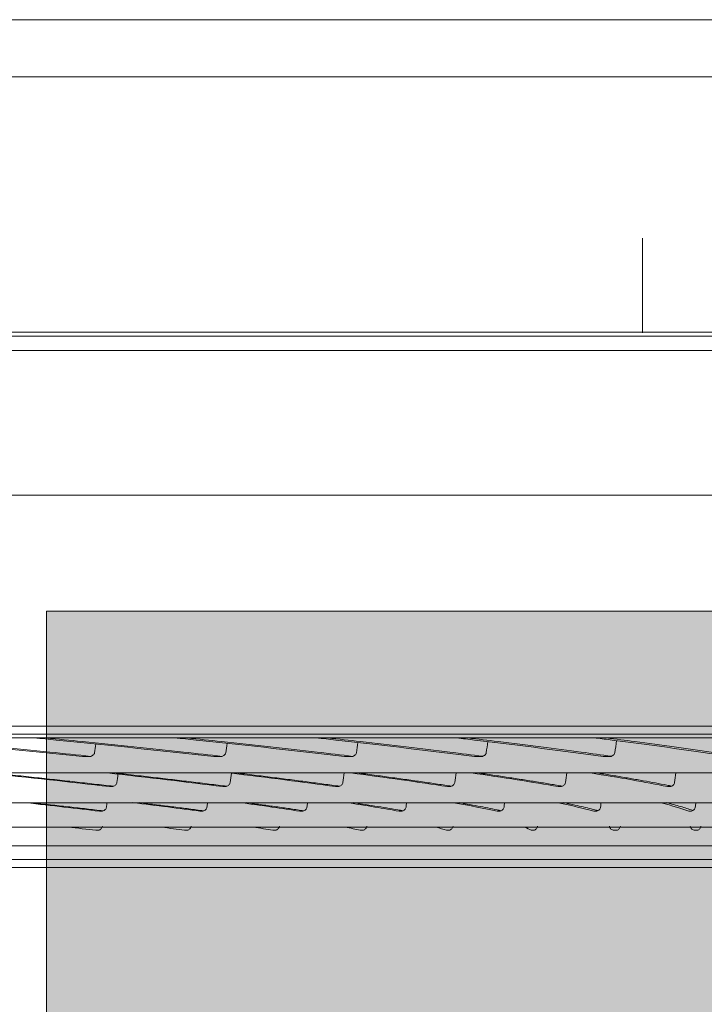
# Model space of a CAD drawing. Extents: x 4615668 to 9294084, y 16339 to 10688993.
# Tile 29 of 256: x 4717046 to 4717053, y 5343859 to 5343869. Entities that reach past the tile are written whole.
import ezdxf

# ---------------------------------------------------------------- set-up
doc = ezdxf.new("R2010")
doc.units = 0
doc.header["$MEASUREMENT"] = 0
doc.linetypes.add('DASHED', pattern=[19.05, 12.7, -6.35])
for name, color, linetype, lineweight in [('A_widok', 8, 'Continuous', 0), ('WM_KLIMA_Jednostki ZEWNętrzne', 202, 'Continuous', 13), ('Wymiar', 7, 'Continuous', 9), ('Wymiat 100', 251, 'Continuous', 5), ('WYPOSAŻENIE', 223, 'Continuous', 9)]:
    doc.layers.add(name, color=color, linetype=linetype, lineweight=lineweight)
doc.layers.add('IS_Podłoga grzewczo-chłodząca', color=7, linetype='Continuous', lineweight=5, true_color=0x000000)
doc.layers.add('IS_Wężownica OChP', color=7, linetype='Continuous', lineweight=5, true_color=0x800080)

# ---------------------------------------------------------------- blocks, each defined once
blk = doc.blocks.new('umywalka')
at = {"layer": 'WYPOSAŻENIE', "lineweight": 0, "extrusion": (0, 0, -1)}
blk.add_ellipse((-41.4971, -10.1565), major_axis=(15, 0), ratio=0.9, start_param=2.665045, end_param=4.75447, dxfattribs=at)
blk = doc.blocks.new('Z$W@#58677476')
at = {"layer": 'WYPOSAŻENIE', "xscale": -1, "rotation": 270}
blk.add_blockref('umywalka', (82.7533, 80.7318), dxfattribs=at)
blk = doc.blocks.new('G$C8CC58E60')
at = {"layer": 'A_widok', "linetype": 'Continuous', "lineweight": 0, "xscale": -1}
blk.add_blockref('Z$W@#58677476', (102.8226, 115.2872), dxfattribs=at)
blk = doc.blocks.new('G$C1D751F49')
at = {"layer": 'WM_KLIMA_Jednostki ZEWNętrzne', "linetype": 'Continuous'}
for p, q in [((-30.0944, 92.9513), (29.719, 92.9513)), ((29.719, 92.4154), (-30.0944, 92.4154)), ((15.7501, 90.0094), (-37.5705, 90.0094)), ((-0.0745, 89.97), (37.7522, 89.97)), ((15.7501, 90.0094), (37.1951, 90.0094)), ((-18.2641, 89.836), (37.9504, 89.836)), ((-12.5862, 88.4735), (32.9688, 88.4735)), ((-12.5862, 88.4735), (32.9688, 88.4735)), ((32.9688, 86.294), (-12.5862, 86.294))]:
    blk.add_line(p, q, dxfattribs=at)
blk.add_rational_spline([(15.7501, 90.0019), (15.7501, 90.0094), (15.7501, 90.895)], [1, 0.713250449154, 1], degree=2, dxfattribs=at)
for points, knots in [([(-18.2641, 88.4735), (-17.9783, 88.4735), (-17.6925, 88.4735), (-16.2633, 88.4735), (-15.1199, 88.4735), (-9.4032, 88.4735), (-4.8299, 88.4735), (12.5486, 88.4735), (25.3538, 88.4735), (38.1589, 88.4735)], [0, 0, 0, 0, 0.015198, 0.015198, 0.075989, 0.075989, 0.319154, 0.319154, 1, 1, 1, 1]), ([(-15.8027, 86.2187), (-15.803, 86.2187), (-15.7625, 86.2187), (-15.5975, 86.2187), (-15.4715, 86.2187), (-14.9733, 86.2187), (-14.4823, 86.2187), (-13.1879, 86.2187), (-12.3737, 86.2187), (-10.4908, 86.2187), (-9.4192, 86.2187), (-7.6138, 86.2187), (-6.976, 86.2187), (-5.6603, 86.2187), (-4.9797, 86.2187), (-2.871, 86.2187), (-1.3725, 86.2187), (1.7929, 86.2187), (3.4183, 86.2187), (6.7526, 86.2187), (8.4725, 86.2187), (11.8705, 86.2187), (13.5658, 86.2187), (16.9297, 86.2187), (18.5557, 86.2187), (20.9129, 86.2187), (21.6868, 86.2187), (23.1984, 86.2187), (23.9281, 86.2187), (26.0424, 86.2187), (27.3523, 86.2187), (29.1642, 86.2187), (29.7427, 86.2187), (30.8221, 86.2187), (31.3266, 86.2187), (32.2673, 86.2187), (32.7034, 86.2187), (33.5056, 86.2187), (33.8733, 86.2187), (34.8566, 86.2187), (35.348, 86.2187), (35.8464, 86.2187), (35.9728, 86.2187), (36.1423, 86.2187), (36.1847, 86.2187), (36.1854, 86.2187), (36.1851, 86.2187), (36.1845, 86.2187)], [0, 0, 0, 0, 0.031078, 0.031078, 0.062245, 0.062245, 0.124579, 0.124579, 0.186913, 0.186913, 0.249247, 0.249247, 0.280415, 0.280415, 0.311582, 0.311582, 0.373916, 0.373916, 0.43625, 0.43625, 0.498584, 0.498584, 0.560918, 0.560918, 0.623252, 0.623252, 0.65442, 0.65442, 0.685587, 0.685587, 0.747921, 0.747921, 0.779088, 0.779088, 0.810255, 0.810255, 0.841422, 0.841422, 0.872589, 0.872589, 0.934923, 0.934923, 0.96609, 0.96609, 0.997257, 0.997257, 1, 1, 1, 1]), ([(36.1496, 86.1839), (36.1493, 86.1839), (36.1079, 86.1839), (35.9409, 86.1839), (35.8155, 86.1839), (35.3201, 86.1839), (34.8307, 86.1839), (33.8509, 86.1839), (33.4842, 86.1839), (32.684, 86.1839), (32.249, 86.1839), (31.3105, 86.1839), (30.8071, 86.1839), (29.7299, 86.1839), (29.1527, 86.1839), (27.3438, 86.1839), (26.0361, 86.1839), (23.925, 86.1839), (23.1965, 86.1839), (21.6871, 86.1839), (20.9141, 86.1839), (18.5598, 86.1839), (16.9357, 86.1839), (13.5759, 86.1839), (11.8821, 86.1839), (8.4876, 86.1839), (6.7694, 86.1839), (3.4381, 86.1839), (1.8141, 86.1839), (-1.3483, 86.1839), (-2.8458, 86.1839), (-4.9528, 86.1839), (-5.6329, 86.1839), (-6.9475, 86.1839), (-7.5847, 86.1839), (-9.3888, 86.1839), (-10.4596, 86.1839), (-12.341, 86.1839), (-13.1545, 86.1839), (-14.4479, 86.1839), (-14.9385, 86.1839), (-15.4362, 86.1839), (-15.5621, 86.1839), (-15.7269, 86.1839), (-15.7673, 86.1839), (-15.767, 86.1839)], [0, 0, 0, 0, 0.03104, 0.03104, 0.0623, 0.0623, 0.124819, 0.124819, 0.156079, 0.156079, 0.187339, 0.187339, 0.218598, 0.218598, 0.249858, 0.249858, 0.312377, 0.312377, 0.343637, 0.343637, 0.374897, 0.374897, 0.437416, 0.437416, 0.499935, 0.499935, 0.562455, 0.562455, 0.624974, 0.624974, 0.687493, 0.687493, 0.718753, 0.718753, 0.750013, 0.750013, 0.812532, 0.812532, 0.875051, 0.875051, 0.937571, 0.937571, 0.96883, 0.96883, 1, 1, 1, 1]), ([(8.6874, 86.1839), (8.7586, 86.1772), (8.8292, 86.1706), (9.4537, 86.1116), (9.9777, 86.0593), (10.4677, 86.0076)], [0, 0, 0, 0, 0.112344, 0.112344, 1, 1, 1, 1]), ([(10.5461, 86.0099), (10.4198, 86.0232), (10.2912, 86.0366), (9.9986, 86.0666), (9.8333, 86.0833), (9.4963, 86.1166), (9.3246, 86.1334), (9.0319, 86.1614), (8.9126, 86.1727), (8.7918, 86.1839)], [0, 0, 0, 0, 0.232011, 0.232011, 0.519149, 0.519149, 0.806286, 0.806286, 1, 1, 1, 1]), ([(10.0125, 86.1844), (10.0824, 86.1776), (10.1518, 86.1708), (10.749, 86.1116), (11.2453, 86.0593), (11.7058, 86.0076)], [0, 0, 0, 0, 0.115215, 0.115215, 1, 1, 1, 1]), ([(11.7846, 86.01), (11.6661, 86.0233), (11.5453, 86.0366), (11.2694, 86.0666), (11.1131, 86.0833), (10.7937, 86.1166), (10.6306, 86.1334), (10.3519, 86.1614), (10.2381, 86.1727), (10.1228, 86.184)], [0, 0, 0, 0, 0.231597, 0.231597, 0.518877, 0.518877, 0.806158, 0.806158, 1, 1, 1, 1]), ([(11.3366, 86.1851), (11.4054, 86.1781), (11.4736, 86.171), (12.0422, 86.1116), (12.5093, 86.0593), (12.9391, 86.0075)], [0, 0, 0, 0, 0.118797, 0.118797, 1, 1, 1, 1]), ([(13.0179, 86.0101), (12.9078, 86.0234), (12.7953, 86.0367), (12.5371, 86.0666), (12.3902, 86.0833), (12.0893, 86.1166), (11.9352, 86.1334), (11.6714, 86.1614), (11.5635, 86.1727), (11.454, 86.184)], [0, 0, 0, 0, 0.230905, 0.230905, 0.518429, 0.518429, 0.805952, 0.805952, 1, 1, 1, 1]), ([(12.6709, 86.1844), (12.7337, 86.1776), (12.7959, 86.1708), (13.3296, 86.1116), (13.7661, 86.0593), (14.1639, 86.0076)], [0, 0, 0, 0, 0.115264, 0.115264, 1, 1, 1, 1]), ([(14.2427, 86.0103), (14.1413, 86.0235), (14.0375, 86.0368), (13.7979, 86.0666), (13.6609, 86.0833), (13.3793, 86.1166), (13.2347, 86.1334), (12.9866, 86.1614), (12.8849, 86.1727), (12.7815, 86.184)], [0, 0, 0, 0, 0.229908, 0.229908, 0.517795, 0.517795, 0.805682, 0.805682, 1, 1, 1, 1]), ([(13.9954, 86.184), (14.0529, 86.1773), (14.1098, 86.1706), (14.6079, 86.1116), (15.0127, 86.0593), (15.3773, 86.0076)], [0, 0, 0, 0, 0.112861, 0.112861, 1, 1, 1, 1]), ([(15.4558, 86.0106), (15.3635, 86.0237), (15.2685, 86.0368), (15.0482, 86.0666), (14.9213, 86.0833), (14.6599, 86.1166), (14.5253, 86.1334), (14.2935, 86.1614), (14.1983, 86.1727), (14.1014, 86.184)], [0, 0, 0, 0, 0.228912, 0.228912, 0.517139, 0.517139, 0.805365, 0.805365, 1, 1, 1, 1]), ([(15.3136, 86.1828), (15.364, 86.1766), (15.4139, 86.1703), (15.8735, 86.1116), (16.2452, 86.0593), (16.5755, 86.0076)], [0, 0, 0, 0, 0.107143, 0.107143, 1, 1, 1, 1]), ([(16.6537, 86.0108), (16.5705, 86.0238), (16.4846, 86.0369), (16.2842, 86.0666), (16.1679, 86.0833), (15.9275, 86.1166), (15.8032, 86.1334), (15.5885, 86.1614), (15.5001, 86.1727), (15.4099, 86.184)], [0, 0, 0, 0, 0.227807, 0.227807, 0.516447, 0.516447, 0.805087, 0.805087, 1, 1, 1, 1]), ([(10.5813, 86.0438), (10.5807, 86.0398), (10.5794, 86.0359), (10.5755, 86.0288), (10.5729, 86.0256), (10.566, 86.019), (10.5611, 86.0159), (10.5491, 86.0103), (10.5415, 86.0084), (10.5308, 86.0073), (10.5277, 86.0071), (10.5245, 86.0071)], [0, 0, 0, 0, 0.164968, 0.164968, 0.328622, 0.328622, 0.558198, 0.558198, 0.871758, 0.871758, 1, 1, 1, 1]), ([(11.8192, 86.0437), (11.8186, 86.0397), (11.8173, 86.0358), (11.8134, 86.0288), (11.8108, 86.0256), (11.8039, 86.019), (11.7991, 86.0158), (11.7871, 86.0103), (11.7795, 86.0084), (11.7688, 86.0072), (11.7657, 86.0071), (11.7625, 86.0071)], [0, 0, 0, 0, 0.164967, 0.164967, 0.328621, 0.328621, 0.55819, 0.55819, 0.871743, 0.871743, 1, 1, 1, 1]), ([(13.0519, 86.0437), (13.0513, 86.0397), (13.05, 86.0358), (13.0461, 86.0288), (13.0436, 86.0256), (13.0366, 86.0189), (13.0318, 86.0158), (13.0199, 86.0103), (13.0124, 86.0084), (13.0017, 86.0072), (12.9986, 86.0071), (12.9955, 86.0071)], [0, 0, 0, 0, 0.165067, 0.165067, 0.328821, 0.328821, 0.558424, 0.558424, 0.87186, 0.87186, 1, 1, 1, 1]), ([(14.2758, 86.0438), (14.2753, 86.0398), (14.2739, 86.0359), (14.2701, 86.0288), (14.2675, 86.0256), (14.2607, 86.019), (14.2559, 86.0159), (14.2441, 86.0103), (14.2366, 86.0084), (14.226, 86.0073), (14.2229, 86.0071), (14.2198, 86.0071)], [0, 0, 0, 0, 0.165071, 0.165071, 0.328831, 0.328831, 0.558441, 0.558441, 0.871879, 0.871879, 1, 1, 1, 1]), ([(15.4881, 86.0438), (15.4875, 86.0398), (15.4862, 86.0359), (15.4824, 86.0288), (15.4798, 86.0256), (15.473, 86.019), (15.4683, 86.0159), (15.4566, 86.0103), (15.4492, 86.0084), (15.4388, 86.0073), (15.4357, 86.0071), (15.4326, 86.0071)], [0, 0, 0, 0, 0.165046, 0.165046, 0.32878, 0.32878, 0.558378, 0.558378, 0.871842, 0.871842, 1, 1, 1, 1]), ([(10.5245, 86.0071), (10.5184, 86.0072), (10.5122, 86.0072), (10.4972, 86.0074), (10.4884, 86.0074), (10.4756, 86.0075), (10.4716, 86.0076), (10.4677, 86.0076)], [0, 0, 0, 0, 0.324881, 0.324881, 0.791183, 0.791183, 1, 1, 1, 1]), ([(11.7625, 86.0071), (11.7564, 86.0071), (11.7502, 86.0072), (11.7353, 86.0073), (11.7265, 86.0074), (11.7137, 86.0075), (11.7097, 86.0075), (11.7058, 86.0076)], [0, 0, 0, 0, 0.324894, 0.324894, 0.791197, 0.791197, 1, 1, 1, 1]), ([(12.9955, 86.0071), (12.9894, 86.0071), (12.9833, 86.0072), (12.9684, 86.0073), (12.9596, 86.0074), (12.9469, 86.0075), (12.943, 86.0075), (12.9391, 86.0075)], [0, 0, 0, 0, 0.324896, 0.324896, 0.791199, 0.791199, 1, 1, 1, 1]), ([(14.2198, 86.0071), (14.2138, 86.0072), (14.2077, 86.0072), (14.193, 86.0073), (14.1843, 86.0074), (14.1717, 86.0075), (14.1678, 86.0076), (14.1639, 86.0076)], [0, 0, 0, 0, 0.324882, 0.324882, 0.791184, 0.791184, 1, 1, 1, 1]), ([(15.4326, 86.0071), (15.4267, 86.0072), (15.4207, 86.0072), (15.4061, 86.0074), (15.3975, 86.0074), (15.385, 86.0075), (15.3812, 86.0076), (15.3773, 86.0076)], [0, 0, 0, 0, 0.324872, 0.324872, 0.791175, 0.791175, 1, 1, 1, 1]), ([(32.9798, 85.8542), (32.9801, 85.8542), (32.9561, 85.8542), (32.8479, 85.8542), (32.7518, 85.8542), (32.3578, 85.8542), (31.9547, 85.8542), (31.133, 85.8542), (30.8235, 85.8542), (30.1456, 85.8542), (29.7755, 85.8542), (28.9745, 85.8542), (28.5436, 85.8542), (27.6195, 85.8542), (27.1233, 85.8542), (25.5642, 85.8542), (24.4337, 85.8542), (21.9933, 85.8542), (20.6689, 85.8542), (17.9397, 85.8542), (16.5279, 85.8542), (13.609, 85.8542), (12.1027, 85.8542), (9.8463, 85.8542), (9.0917, 85.8542), (7.5983, 85.8542), (6.8598, 85.8542), (4.6675, 85.8542), (3.237, 85.8542), (0.4406, 85.8542), (-0.8883, 85.8542), (-2.7611, 85.8542), (-3.3664, 85.8542), (-4.5379, 85.8542), (-5.1066, 85.8542), (-6.7197, 85.8542), (-7.6809, 85.8542), (-9.3782, 85.8542), (-10.117, 85.8542), (-11.3023, 85.8542), (-11.759, 85.8542), (-12.2359, 85.8542), (-12.3599, 85.8542), (-12.5319, 85.8542), (-12.5809, 85.8542), (-12.5959, 85.8542), (-12.5971, 85.8542), (-12.5972, 85.8542)], [0, 0, 0, 0, 0.025419, 0.025419, 0.056688, 0.056688, 0.119225, 0.119225, 0.150493, 0.150493, 0.181762, 0.181762, 0.213031, 0.213031, 0.244299, 0.244299, 0.306836, 0.306836, 0.369373, 0.369373, 0.431911, 0.431911, 0.494448, 0.494448, 0.525716, 0.525716, 0.556985, 0.556985, 0.619522, 0.619522, 0.682059, 0.682059, 0.713328, 0.713328, 0.744596, 0.744596, 0.807134, 0.807134, 0.869671, 0.869671, 0.932208, 0.932208, 0.963477, 0.963477, 0.994745, 0.994745, 1, 1, 1, 1]), ([(9.612, 85.8543), (9.6453, 85.8508), (9.6785, 85.8473), (9.7792, 85.8366), (9.8462, 85.8295), (9.9785, 85.8153), (10.044, 85.8082), (10.1733, 85.7941), (10.2373, 85.787), (10.3636, 85.773), (10.426, 85.7661), (10.5493, 85.7522), (10.6101, 85.7452), (10.7002, 85.7349), (10.73, 85.7315), (10.7597, 85.7281)], [0, 0, 0, 0, 0.081472, 0.081472, 0.248485, 0.248485, 0.415499, 0.415499, 0.582512, 0.582512, 0.749525, 0.749525, 0.916538, 0.916538, 1, 1, 1, 1]), ([(10.7631, 85.8543), (10.7943, 85.8508), (10.8254, 85.8473), (10.9197, 85.8366), (10.9823, 85.8295), (11.1058, 85.8153), (11.1668, 85.8082), (11.2872, 85.7941), (11.3467, 85.787), (11.4639, 85.773), (11.5217, 85.7661), (11.6358, 85.7522), (11.692, 85.7452), (11.7747, 85.735), (11.8018, 85.7316), (11.8287, 85.7282)], [0, 0, 0, 0, 0.081635, 0.081635, 0.24885, 0.24885, 0.416065, 0.416065, 0.583279, 0.583279, 0.750494, 0.750494, 0.917709, 0.917709, 1, 1, 1, 1]), ([(11.9124, 85.8543), (11.9416, 85.8508), (11.9705, 85.8473), (12.058, 85.8366), (12.116, 85.8295), (12.2304, 85.8153), (12.2868, 85.8082), (12.3979, 85.7941), (12.4526, 85.787), (12.5605, 85.773), (12.6136, 85.7661), (12.7181, 85.7522), (12.7695, 85.7452), (12.8445, 85.735), (12.8686, 85.7317), (12.8926, 85.7284)], [0, 0, 0, 0, 0.081886, 0.081886, 0.249391, 0.249391, 0.416897, 0.416897, 0.584402, 0.584402, 0.751908, 0.751908, 0.919413, 0.919413, 1, 1, 1, 1]), ([(13.0568, 85.8543), (13.0837, 85.8508), (13.1103, 85.8473), (13.1909, 85.8366), (13.2442, 85.8295), (13.349, 85.8153), (13.4006, 85.8082), (13.5021, 85.7941), (13.552, 85.787), (13.6501, 85.773), (13.6983, 85.7661), (13.793, 85.7522), (13.8395, 85.7452), (13.9064, 85.7351), (13.9275, 85.7319), (13.9485, 85.7287)], [0, 0, 0, 0, 0.082153, 0.082153, 0.250036, 0.250036, 0.41792, 0.41792, 0.585804, 0.585804, 0.753687, 0.753687, 0.92157, 0.92157, 1, 1, 1, 1]), ([(14.1927, 85.8543), (14.2172, 85.8508), (14.2416, 85.8473), (14.315, 85.8366), (14.3633, 85.8295), (14.4584, 85.8153), (14.505, 85.8082), (14.5966, 85.7941), (14.6415, 85.787), (14.7296, 85.773), (14.7727, 85.7661), (14.8573, 85.7522), (14.8987, 85.7452), (14.9576, 85.7352), (14.9757, 85.7321), (14.9936, 85.729)], [0, 0, 0, 0, 0.082513, 0.082513, 0.2508, 0.2508, 0.419088, 0.419088, 0.587376, 0.587376, 0.755664, 0.755664, 0.923951, 0.923951, 1, 1, 1, 1]), ([(15.3169, 85.8543), (15.339, 85.8508), (15.361, 85.8473), (15.4269, 85.8366), (15.4703, 85.8295), (15.5552, 85.8153), (15.5968, 85.8082), (15.6781, 85.7941), (15.7179, 85.787), (15.7957, 85.773), (15.8337, 85.7661), (15.9079, 85.7522), (15.9442, 85.7452), (15.9948, 85.7354), (16.0099, 85.7324), (16.0248, 85.7294)], [0, 0, 0, 0, 0.082911, 0.082911, 0.251699, 0.251699, 0.420486, 0.420486, 0.589274, 0.589274, 0.758061, 0.758061, 0.926849, 0.926849, 1, 1, 1, 1]), ([(10.7921, 85.7626), (10.7916, 85.7584), (10.7902, 85.7542), (10.7863, 85.7467), (10.7837, 85.7432), (10.7774, 85.7371), (10.7736, 85.7344), (10.7649, 85.7297), (10.7597, 85.7278), (10.7497, 85.7257), (10.7448, 85.7252), (10.7399, 85.7252)], [0, 0, 0, 0, 0.183253, 0.183253, 0.365561, 0.365561, 0.560112, 0.560112, 0.791644, 0.791644, 1, 1, 1, 1]), ([(11.8605, 85.7626), (11.8599, 85.7584), (11.8586, 85.7542), (11.8546, 85.7467), (11.852, 85.7432), (11.8457, 85.7371), (11.842, 85.7344), (11.8333, 85.7297), (11.8281, 85.7278), (11.8181, 85.7256), (11.8132, 85.7252), (11.8084, 85.7252)], [0, 0, 0, 0, 0.183291, 0.183291, 0.365637, 0.365637, 0.560218, 0.560218, 0.791754, 0.791754, 1, 1, 1, 1]), ([(12.9236, 85.7626), (12.923, 85.7584), (12.9217, 85.7542), (12.9177, 85.7467), (12.9151, 85.7432), (12.9089, 85.7371), (12.9051, 85.7344), (12.8965, 85.7297), (12.8913, 85.7278), (12.8814, 85.7256), (12.8765, 85.7252), (12.8717, 85.7252)], [0, 0, 0, 0, 0.183375, 0.183375, 0.365807, 0.365807, 0.560459, 0.560459, 0.792014, 0.792014, 1, 1, 1, 1]), ([(13.9785, 85.7626), (13.978, 85.7584), (13.9766, 85.7542), (13.9727, 85.7467), (13.9701, 85.7432), (13.9639, 85.7371), (13.9602, 85.7344), (13.9516, 85.7297), (13.9465, 85.7279), (13.9367, 85.7257), (13.9319, 85.7252), (13.9271, 85.7252)], [0, 0, 0, 0, 0.183332, 0.183332, 0.365721, 0.365721, 0.56034, 0.56034, 0.791892, 0.791892, 1, 1, 1, 1]), ([(15.0226, 85.7627), (15.022, 85.7584), (15.0207, 85.7543), (15.0168, 85.7467), (15.0142, 85.7432), (15.0081, 85.7371), (15.0044, 85.7344), (14.9959, 85.7297), (14.9909, 85.7279), (14.9812, 85.7257), (14.9764, 85.7252), (14.9717, 85.7252)], [0, 0, 0, 0, 0.183341, 0.183341, 0.365739, 0.365739, 0.560364, 0.560364, 0.791913, 0.791913, 1, 1, 1, 1]), ([(16.0525, 85.7627), (16.0519, 85.7584), (16.0506, 85.7543), (16.0468, 85.7467), (16.0442, 85.7433), (16.0382, 85.7371), (16.0346, 85.7344), (16.0262, 85.7297), (16.0212, 85.7279), (16.0116, 85.7257), (16.0069, 85.7252), (16.0023, 85.7253)], [0, 0, 0, 0, 0.183309, 0.183309, 0.365675, 0.365675, 0.560273, 0.560273, 0.791817, 0.791817, 1, 1, 1, 1]), ([(29.862, 85.5733), (29.8623, 85.5733), (29.8442, 85.5733), (29.7115, 85.5733), (29.4919, 85.5733), (28.9755, 85.5733), (28.7703, 85.5733), (28.3041, 85.5733), (28.0429, 85.5733), (27.1771, 85.5733), (26.4906, 85.5733), (24.8904, 85.5733), (24.0022, 85.5733), (22.545, 85.5733), (22.0381, 85.5733), (20.981, 85.5733), (20.4298, 85.5733), (18.7465, 85.5733), (17.5741, 85.5733), (15.7408, 85.5733), (15.1143, 85.5733), (13.8488, 85.5733), (13.2118, 85.5733), (11.2882, 85.5733), (9.9801, 85.5733), (7.4187, 85.5733), (6.1564, 85.5733), (4.2908, 85.5733), (3.6717, 85.5733), (2.4696, 85.5733), (1.8834, 85.5733), (0.1684, 85.5733), (-0.9208, 85.5733), (-2.963, 85.5733), (-3.8895, 85.5733), (-5.1431, 85.5733), (-5.538, 85.5733), (-6.281, 85.5733), (-6.6286, 85.5733), (-7.5773, 85.5733), (-8.0938, 85.5733), (-8.6968, 85.5733), (-8.8694, 85.5733), (-9.1506, 85.5733), (-9.2593, 85.5733), (-9.4289, 85.5733), (-9.4769, 85.5733), (-9.48, 85.5733)], [0, 0, 0, 0, 0.023905, 0.023905, 0.08649, 0.08649, 0.117782, 0.117782, 0.149074, 0.149074, 0.211658, 0.211658, 0.274242, 0.274242, 0.305534, 0.305534, 0.336826, 0.336826, 0.399411, 0.399411, 0.430703, 0.430703, 0.461995, 0.461995, 0.524579, 0.524579, 0.587163, 0.587163, 0.618455, 0.618455, 0.649747, 0.649747, 0.712332, 0.712332, 0.774916, 0.774916, 0.806208, 0.806208, 0.8375, 0.8375, 0.900084, 0.900084, 0.931376, 0.931376, 0.962668, 0.962668, 1, 1, 1, 1]), ([(9.9906, 85.5734), (10.0289, 85.5691), (10.0667, 85.5649), (10.1597, 85.5544), (10.2143, 85.5482), (10.322, 85.5359), (10.375, 85.5298), (10.4793, 85.5177), (10.5306, 85.5117), (10.6088, 85.5024), (10.6361, 85.4992), (10.6633, 85.496)], [0, 0, 0, 0, 0.160064, 0.160064, 0.396822, 0.396822, 0.63358, 0.63358, 0.870339, 0.870339, 1, 1, 1, 1]), ([(11.0046, 85.5736), (11.04, 85.5693), (11.075, 85.565), (11.1601, 85.5544), (11.2096, 85.5482), (11.3069, 85.5359), (11.3548, 85.5298), (11.4487, 85.5177), (11.4948, 85.5117), (11.5642, 85.5025), (11.5881, 85.4994), (11.6118, 85.4962)], [0, 0, 0, 0, 0.162851, 0.162851, 0.399722, 0.399722, 0.636593, 0.636593, 0.873465, 0.873465, 1, 1, 1, 1]), ([(12.0178, 85.5736), (12.0497, 85.5693), (12.0811, 85.565), (12.1573, 85.5544), (12.2015, 85.5482), (12.2883, 85.5359), (12.3308, 85.5298), (12.414, 85.5177), (12.4547, 85.5117), (12.5151, 85.5026), (12.5354, 85.4996), (12.5555, 85.4965)], [0, 0, 0, 0, 0.163573, 0.163573, 0.401477, 0.401477, 0.639381, 0.639381, 0.877286, 0.877286, 1, 1, 1, 1]), ([(13.0251, 85.5736), (13.0533, 85.5693), (13.081, 85.565), (13.1481, 85.5544), (13.1869, 85.5482), (13.2627, 85.5359), (13.2998, 85.5298), (13.372, 85.5177), (13.4072, 85.5117), (13.4584, 85.5028), (13.4751, 85.4999), (13.4915, 85.4969)], [0, 0, 0, 0, 0.164491, 0.164491, 0.403725, 0.403725, 0.642959, 0.642959, 0.882193, 0.882193, 1, 1, 1, 1]), ([(14.0232, 85.5736), (14.0476, 85.5693), (14.0715, 85.565), (14.1292, 85.5544), (14.1625, 85.5482), (14.2272, 85.5359), (14.2586, 85.5298), (14.3197, 85.5177), (14.3493, 85.5117), (14.3912, 85.503), (14.4043, 85.5002), (14.4171, 85.4975)], [0, 0, 0, 0, 0.165647, 0.165647, 0.406579, 0.406579, 0.647511, 0.647511, 0.888443, 0.888443, 1, 1, 1, 1]), ([(15.0088, 85.5736), (15.0293, 85.5693), (15.0493, 85.565), (15.0975, 85.5544), (15.1251, 85.5482), (15.1785, 85.5359), (15.2043, 85.5298), (15.2539, 85.5177), (15.2778, 85.5117), (15.3104, 85.5032), (15.3199, 85.5007), (15.3293, 85.4982)], [0, 0, 0, 0, 0.167262, 0.167262, 0.410518, 0.410518, 0.653774, 0.653774, 0.897031, 0.897031, 1, 1, 1, 1]), ([(15.9786, 85.5736), (15.9952, 85.5693), (16.0113, 85.565), (16.0498, 85.5544), (16.0717, 85.5482), (16.1135, 85.5359), (16.1335, 85.5298), (16.1716, 85.5177), (16.1896, 85.5117), (16.213, 85.5035), (16.2192, 85.5014), (16.2252, 85.4992)], [0, 0, 0, 0, 0.169645, 0.169645, 0.416348, 0.416348, 0.663052, 0.663052, 0.909756, 0.909756, 1, 1, 1, 1]), ([(10.6942, 85.5312), (10.6937, 85.5267), (10.6923, 85.5223), (10.6883, 85.5144), (10.6856, 85.5107), (10.6791, 85.5043), (10.6752, 85.5015), (10.6664, 85.4968), (10.6613, 85.4951), (10.6524, 85.4934), (10.6486, 85.4931), (10.6449, 85.4931)], [0, 0, 0, 0, 0.197762, 0.197762, 0.394862, 0.394862, 0.601348, 0.601348, 0.8345, 0.8345, 1, 1, 1, 1]), ([(11.6419, 85.5311), (11.6413, 85.5267), (11.64, 85.5223), (11.6359, 85.5144), (11.6332, 85.5107), (11.6268, 85.5042), (11.6229, 85.5015), (11.6141, 85.4968), (11.609, 85.4951), (11.6002, 85.4934), (11.5964, 85.4931), (11.5926, 85.4931)], [0, 0, 0, 0, 0.197798, 0.197798, 0.394935, 0.394935, 0.601447, 0.601447, 0.834599, 0.834599, 1, 1, 1, 1]), ([(12.5846, 85.5312), (12.584, 85.5267), (12.5827, 85.5223), (12.5786, 85.5144), (12.5759, 85.5107), (12.5695, 85.5042), (12.5656, 85.5015), (12.5569, 85.4968), (12.5518, 85.4951), (12.5431, 85.4934), (12.5393, 85.4931), (12.5356, 85.4931)], [0, 0, 0, 0, 0.197871, 0.197871, 0.395082, 0.395082, 0.601652, 0.601652, 0.834811, 0.834811, 1, 1, 1, 1]), ([(13.5194, 85.5312), (13.5189, 85.5267), (13.5175, 85.5223), (13.5135, 85.5144), (13.5108, 85.5107), (13.5044, 85.5043), (13.5006, 85.5015), (13.492, 85.4969), (13.487, 85.4951), (13.4783, 85.4934), (13.4745, 85.4931), (13.4709, 85.4931)], [0, 0, 0, 0, 0.197819, 0.197819, 0.394977, 0.394977, 0.601506, 0.601506, 0.83466, 0.83466, 1, 1, 1, 1]), ([(14.4435, 85.5312), (14.4429, 85.5267), (14.4416, 85.5224), (14.4376, 85.5144), (14.435, 85.5107), (14.4287, 85.5043), (14.4249, 85.5015), (14.4164, 85.4969), (14.4114, 85.4951), (14.4028, 85.4934), (14.3992, 85.4931), (14.3955, 85.4931)], [0, 0, 0, 0, 0.197835, 0.197835, 0.39501, 0.39501, 0.601553, 0.601553, 0.834711, 0.834711, 1, 1, 1, 1]), ([(15.3537, 85.5312), (15.3532, 85.5268), (15.3519, 85.5224), (15.348, 85.5144), (15.3453, 85.5107), (15.3391, 85.5043), (15.3354, 85.5015), (15.327, 85.4969), (15.3221, 85.4951), (15.3137, 85.4934), (15.3101, 85.4931), (15.3065, 85.4931)], [0, 0, 0, 0, 0.197802, 0.197802, 0.394943, 0.394943, 0.60146, 0.60146, 0.834615, 0.834615, 1, 1, 1, 1]), ([(16.2472, 85.5312), (16.2466, 85.5267), (16.2453, 85.5223), (16.2415, 85.5144), (16.2389, 85.5107), (16.2328, 85.5043), (16.2292, 85.5015), (16.2209, 85.4969), (16.2162, 85.4951), (16.2079, 85.4934), (16.2043, 85.4931), (16.2008, 85.4931)], [0, 0, 0, 0, 0.197796, 0.197796, 0.394931, 0.394931, 0.601442, 0.601442, 0.834595, 0.834595, 1, 1, 1, 1]), ([(26.7266, 85.3437), (26.7262, 85.3437), (26.7032, 85.3437), (26.559, 85.3437), (26.3577, 85.3437), (25.8965, 85.3437), (25.7153, 85.3437), (25.3077, 85.3437), (25.0804, 85.3437), (24.3294, 85.3437), (23.7338, 85.3437), (22.364, 85.3437), (21.6065, 85.3437), (20.3649, 85.3437), (19.9332, 85.3437), (19.0337, 85.3437), (18.5666, 85.3437), (17.1413, 85.3437), (16.15, 85.3437), (14.601, 85.3437), (14.0713, 85.3437), (13.0065, 85.3437), (12.4724, 85.3437), (10.8651, 85.3437), (9.787, 85.3437), (7.6169, 85.3437), (6.5511, 85.3437), (5.0019, 85.3437), (4.4925, 85.3437), (3.4883, 85.3437), (2.991, 85.3437), (1.5491, 85.3437), (0.6489, 85.3437), (-1.0309, 85.3437), (-1.8157, 85.3437), (-3.1985, 85.3437), (-3.8048, 85.3437), (-4.5842, 85.3437), (-4.8226, 85.3437), (-5.2455, 85.3437), (-5.4312, 85.3437), (-5.9131, 85.3437), (-6.1348, 85.3437), (-6.3162, 85.3437), (-6.3472, 85.3437), (-6.3447, 85.3437)], [0, 0, 0, 0, 0.028832, 0.028832, 0.091236, 0.091236, 0.122438, 0.122438, 0.153641, 0.153641, 0.216045, 0.216045, 0.278449, 0.278449, 0.309652, 0.309652, 0.340854, 0.340854, 0.403258, 0.403258, 0.43446, 0.43446, 0.465662, 0.465662, 0.528067, 0.528067, 0.590471, 0.590471, 0.621673, 0.621673, 0.652876, 0.652876, 0.71528, 0.71528, 0.777684, 0.777684, 0.840089, 0.840089, 0.871291, 0.871291, 0.902493, 0.902493, 0.964898, 0.964898, 1, 1, 1, 1]), ([(10.6556, 85.3517), (10.6551, 85.3471), (10.6537, 85.3425), (10.6496, 85.3342), (10.6468, 85.3303), (10.6401, 85.3237), (10.6361, 85.3208), (10.6272, 85.3163), (10.6222, 85.3147), (10.6142, 85.3133), (10.6112, 85.3131), (10.6082, 85.3131)], [0, 0, 0, 0, 0.209542, 0.209542, 0.418647, 0.418647, 0.634331, 0.634331, 0.86785, 0.86785, 1, 1, 1, 1]), ([(11.4931, 85.3517), (11.4926, 85.3471), (11.4912, 85.3425), (11.4871, 85.3342), (11.4843, 85.3303), (11.4776, 85.3237), (11.4737, 85.3208), (11.4648, 85.3163), (11.4598, 85.3146), (11.4518, 85.3133), (11.4488, 85.3131), (11.4459, 85.3131)], [0, 0, 0, 0, 0.209585, 0.209585, 0.418734, 0.418734, 0.634447, 0.634447, 0.867963, 0.867963, 1, 1, 1, 1]), ([(12.3255, 85.3517), (12.3249, 85.3471), (12.3235, 85.3425), (12.3194, 85.3342), (12.3166, 85.3303), (12.31, 85.3237), (12.3061, 85.3208), (12.2973, 85.3163), (12.2923, 85.3147), (12.2844, 85.3133), (12.2814, 85.3131), (12.2785, 85.3131)], [0, 0, 0, 0, 0.209637, 0.209637, 0.418839, 0.418839, 0.634591, 0.634591, 0.868109, 0.868109, 1, 1, 1, 1]), ([(13.1496, 85.3517), (13.149, 85.3471), (13.1476, 85.3425), (13.1436, 85.3342), (13.1408, 85.3303), (13.1343, 85.3237), (13.1304, 85.3208), (13.1217, 85.3163), (13.1167, 85.3147), (13.1089, 85.3133), (13.106, 85.3131), (13.1031, 85.3131)], [0, 0, 0, 0, 0.209604, 0.209604, 0.418773, 0.418773, 0.634501, 0.634501, 0.868019, 0.868019, 1, 1, 1, 1]), ([(13.9623, 85.3517), (13.9617, 85.3471), (13.9603, 85.3425), (13.9563, 85.3342), (13.9536, 85.3304), (13.9471, 85.3237), (13.9433, 85.3208), (13.9347, 85.3163), (13.9299, 85.3147), (13.9222, 85.3133), (13.9193, 85.3131), (13.9165, 85.3131)], [0, 0, 0, 0, 0.209595, 0.209595, 0.418753, 0.418753, 0.634475, 0.634475, 0.867994, 0.867994, 1, 1, 1, 1]), ([(14.7604, 85.3517), (14.7598, 85.3471), (14.7585, 85.3425), (14.7545, 85.3342), (14.7519, 85.3304), (14.7455, 85.3237), (14.7418, 85.3208), (14.7334, 85.3163), (14.7286, 85.3147), (14.721, 85.3133), (14.7182, 85.3131), (14.7154, 85.3131)], [0, 0, 0, 0, 0.209568, 0.209568, 0.4187, 0.4187, 0.634402, 0.634402, 0.86792, 0.86792, 1, 1, 1, 1]), ([(15.4824, 85.3132), (15.4769, 85.3132), (15.4713, 85.3143), (15.461, 85.3183), (15.4561, 85.3213), (15.4478, 85.3288), (15.4443, 85.3334), (15.4397, 85.3423), (15.4382, 85.3467), (15.4375, 85.3511)], [0, 0, 0, 0, 0.268488, 0.268488, 0.537364, 0.537364, 0.798527, 0.798527, 1, 1, 1, 1]), ([(15.5408, 85.3517), (15.5403, 85.3471), (15.539, 85.3425), (15.5351, 85.3342), (15.5325, 85.3303), (15.5263, 85.3237), (15.5226, 85.3208), (15.5144, 85.3163), (15.5097, 85.3147), (15.5024, 85.3133), (15.4996, 85.3131), (15.4969, 85.3131)], [0, 0, 0, 0, 0.209575, 0.209575, 0.418714, 0.418714, 0.634422, 0.634422, 0.86794, 0.86794, 1, 1, 1, 1]), ([(16.2437, 85.3132), (16.2384, 85.3132), (16.233, 85.3143), (16.223, 85.3183), (16.2182, 85.3213), (16.2102, 85.3288), (16.2067, 85.3334), (16.2023, 85.3423), (16.2009, 85.3467), (16.2001, 85.3511)], [0, 0, 0, 0, 0.268453, 0.268453, 0.537294, 0.537294, 0.79844, 0.79844, 1, 1, 1, 1]), ([(16.3006, 85.3517), (16.3, 85.3471), (16.2988, 85.3425), (16.295, 85.3342), (16.2924, 85.3303), (16.2864, 85.3237), (16.2828, 85.3208), (16.2748, 85.3163), (16.2703, 85.3147), (16.2631, 85.3133), (16.2605, 85.3131), (16.2578, 85.3131)], [0, 0, 0, 0, 0.209603, 0.209603, 0.41877, 0.41877, 0.634497, 0.634497, 0.868015, 0.868015, 1, 1, 1, 1]), ([(23.6003, 85.1653), (23.5991, 85.1653), (23.5802, 85.1653), (23.4634, 85.1653), (23.2997, 85.1653), (22.9251, 85.1653), (22.7779, 85.1653), (22.447, 85.1653), (22.2625, 85.1653), (21.6529, 85.1653), (21.1694, 85.1653), (20.058, 85.1653), (19.4434, 85.1653), (18.1003, 85.1653), (17.3626, 85.1653), (15.8212, 85.1653), (15.0171, 85.1653), (13.7608, 85.1653), (13.3311, 85.1653), (12.4676, 85.1653), (12.0345, 85.1653), (10.731, 85.1653), (9.8567, 85.1653), (8.0968, 85.1653), (7.2328, 85.1653), (5.9766, 85.1653), (5.5637, 85.1653), (4.7495, 85.1653), (4.3462, 85.1653), (3.1773, 85.1653), (2.4476, 85.1653), (1.0858, 85.1653), (0.45, 85.1653), (-0.6706, 85.1653), (-1.1623, 85.1653), (-1.7938, 85.1653), (-1.9869, 85.1653), (-2.3294, 85.1653), (-2.4798, 85.1653), (-2.87, 85.1653), (-3.0493, 85.1653), (-3.1954, 85.1653), (-3.2204, 85.1653), (-3.2184, 85.1653)], [0, 0, 0, 0, 0.02829, 0.02829, 0.090739, 0.090739, 0.121964, 0.121964, 0.153188, 0.153188, 0.215637, 0.215637, 0.278087, 0.278087, 0.340536, 0.340536, 0.402985, 0.402985, 0.43421, 0.43421, 0.465434, 0.465434, 0.527884, 0.527884, 0.590333, 0.590333, 0.621557, 0.621557, 0.652782, 0.652782, 0.715231, 0.715231, 0.777681, 0.777681, 0.84013, 0.84013, 0.871354, 0.871354, 0.902579, 0.902579, 0.965028, 0.965028, 1, 1, 1, 1]), ([(20.4745, 85.038), (20.4732, 85.038), (20.4588, 85.038), (20.3707, 85.038), (20.2428, 85.038), (19.8609, 85.038), (19.6087, 85.038), (18.9836, 85.038), (18.608, 85.038), (17.7651, 85.038), (17.2951, 85.038), (16.2552, 85.038), (15.6955, 85.038), (14.5195, 85.038), (13.8945, 85.038), (12.605, 85.038), (11.949, 85.038), (10.6152, 85.038), (9.932, 85.038), (8.5869, 85.038), (7.9157, 85.038), (6.6267, 85.038), (6.0064, 85.038), (4.8146, 85.038), (4.2442, 85.038), (3.2027, 85.038), (2.7248, 85.038), (1.8568, 85.038), (1.479, 85.038), (0.8389, 85.038), (0.5736, 85.038), (0.1727, 85.038), (0.037, 85.038), (-0.0735, 85.038), (-0.0927, 85.038), (-0.0917, 85.038)], [0, 0, 0, 0, 0.027847, 0.027847, 0.090353, 0.090353, 0.152859, 0.152859, 0.215364, 0.215364, 0.27787, 0.27787, 0.340376, 0.340376, 0.402882, 0.402882, 0.465388, 0.465388, 0.527894, 0.527894, 0.5904, 0.5904, 0.652906, 0.652906, 0.715411, 0.715411, 0.777917, 0.777917, 0.840423, 0.840423, 0.902929, 0.902929, 0.965435, 0.965435, 1, 1, 1, 1]), ([(17.3481, 84.9617), (17.3472, 84.9617), (17.3349, 84.9617), (17.2647, 84.9617), (17.1709, 84.9617), (16.8963, 84.9617), (16.7166, 84.9617), (16.273, 84.9617), (16.0078, 84.9617), (15.414, 84.9617), (15.0834, 84.9617), (14.3527, 84.9617), (13.9613, 84.9617), (13.1381, 84.9617), (12.7004, 84.9617), (11.8007, 84.9617), (11.3432, 84.9617), (10.4133, 84.9617), (9.9372, 84.9617), (9.0039, 84.9617), (8.54, 84.9617), (7.6406, 84.9617), (7.2091, 84.9617), (6.3823, 84.9617), (5.9889, 84.9617), (5.2705, 84.9617), (4.9412, 84.9617), (4.3442, 84.9617), (4.0862, 84.9617), (3.6496, 84.9617), (3.4695, 84.9617), (3.2005, 84.9617), (3.111, 84.9617), (3.0446, 84.9617), (3.0339, 84.9617), (3.0346, 84.9617)], [0, 0, 0, 0, 0.030983, 0.030983, 0.093515, 0.093515, 0.156046, 0.156046, 0.218577, 0.218577, 0.281108, 0.281108, 0.34364, 0.34364, 0.406171, 0.406171, 0.468702, 0.468702, 0.531233, 0.531233, 0.593764, 0.593764, 0.656296, 0.656296, 0.718827, 0.718827, 0.781358, 0.781358, 0.843889, 0.843889, 0.906421, 0.906421, 0.968952, 0.968952, 1, 1, 1, 1])]:
    blk.add_open_spline(points, degree=3, knots=knots, dxfattribs=at)
for points in [[(11.8318, 86.1328), (11.8276, 86.1031), (11.8234, 86.0734), (11.8192, 86.0437)], [(13.0657, 86.1402), (13.0611, 86.1081), (13.0565, 86.0759), (13.0519, 86.0437)], [(14.2908, 86.1487), (14.2858, 86.1137), (14.2808, 86.0788), (14.2758, 86.0438)], [(15.5044, 86.1585), (15.499, 86.1203), (15.4935, 86.082), (15.4881, 86.0438)], [(10.5929, 86.1262), (10.589, 86.0987), (10.5852, 86.0713), (10.5813, 86.0438)], [(9.5489, 85.8543), (9.9679, 85.8104), (10.3598, 85.7673), (10.722, 85.7254)], [(10.7006, 85.8542), (11.0931, 85.8103), (11.4572, 85.7672), (11.7905, 85.7253)], [(11.8548, 85.8536), (12.2179, 85.8099), (12.5517, 85.7671), (12.854, 85.7253)], [(11.8721, 85.8514), (11.8683, 85.8218), (11.8644, 85.7922), (11.8605, 85.7626)], [(12.9357, 85.8542), (12.9316, 85.8237), (12.9276, 85.7932), (12.9236, 85.7626)], [(12.9943, 85.8542), (13.3307, 85.8103), (13.6364, 85.7673), (13.9095, 85.7254)], [(13.9906, 85.8542), (13.9866, 85.8237), (13.9826, 85.7932), (13.9785, 85.7626)], [(14.1331, 85.8538), (14.4389, 85.8101), (14.7132, 85.7672), (14.9543, 85.7254)], [(15.0346, 85.8542), (15.0306, 85.8237), (15.0266, 85.7932), (15.0226, 85.7627)], [(15.2595, 85.8535), (15.5341, 85.8099), (15.7766, 85.7671), (15.9851, 85.7254)], [(16.0645, 85.8542), (16.0605, 85.8237), (16.0565, 85.7932), (16.0525, 85.7627)], [(10.8025, 85.8425), (10.7991, 85.8159), (10.7956, 85.7892), (10.7921, 85.7626)], [(10.7399, 85.7252), (10.7339, 85.7253), (10.7279, 85.7253), (10.722, 85.7254)], [(11.8084, 85.7252), (11.8024, 85.7252), (11.7964, 85.7253), (11.7905, 85.7253)], [(12.8717, 85.7252), (12.8658, 85.7252), (12.8599, 85.7253), (12.854, 85.7253)], [(13.9271, 85.7252), (13.9212, 85.7253), (13.9154, 85.7253), (13.9095, 85.7254)], [(14.9717, 85.7252), (14.9659, 85.7253), (14.9601, 85.7253), (14.9543, 85.7254)], [(16.0023, 85.7253), (15.9966, 85.7253), (15.9908, 85.7253), (15.9851, 85.7254)], [(9.9352, 85.573), (10.1818, 85.5456), (10.413, 85.519), (10.6281, 85.4932)], [(10.6994, 85.5733), (10.6977, 85.5592), (10.696, 85.5452), (10.6942, 85.5312)], [(10.9431, 85.5739), (11.1705, 85.5462), (11.3817, 85.5192), (11.5759, 85.4932)], [(11.6471, 85.5733), (11.6454, 85.5592), (11.6436, 85.5452), (11.6419, 85.5311)], [(11.963, 85.573), (12.1649, 85.5456), (12.3505, 85.5189), (12.519, 85.4932)], [(12.5898, 85.5733), (12.5881, 85.5592), (12.5863, 85.5452), (12.5846, 85.5312)], [(12.9699, 85.573), (13.1484, 85.5456), (13.3101, 85.519), (13.4544, 85.4932)], [(13.5247, 85.5733), (13.5229, 85.5592), (13.5212, 85.5452), (13.5194, 85.5312)], [(13.9677, 85.573), (14.1223, 85.5456), (14.2597, 85.519), (14.3793, 85.4932)], [(14.4488, 85.5733), (14.447, 85.5592), (14.4452, 85.5452), (14.4435, 85.5312)], [(14.9533, 85.573), (15.0834, 85.5456), (15.196, 85.519), (15.2905, 85.4932)], [(15.359, 85.5733), (15.3572, 85.5592), (15.3555, 85.5452), (15.3537, 85.5312)], [(15.9262, 85.5722), (16.0302, 85.5451), (16.1166, 85.5187), (16.1852, 85.4932)], [(16.2524, 85.5733), (16.2507, 85.5592), (16.2489, 85.5452), (16.2472, 85.5312)], [(10.6449, 85.4931), (10.6393, 85.4931), (10.6337, 85.4932), (10.6281, 85.4932)], [(11.5926, 85.4931), (11.5871, 85.4931), (11.5815, 85.4932), (11.5759, 85.4932)], [(12.5356, 85.4931), (12.5301, 85.4931), (12.5245, 85.4932), (12.519, 85.4932)], [(13.4709, 85.4931), (13.4654, 85.4932), (13.4599, 85.4932), (13.4544, 85.4932)], [(14.3955, 85.4931), (14.3901, 85.4932), (14.3847, 85.4932), (14.3793, 85.4932)], [(15.3065, 85.4931), (15.3012, 85.4932), (15.2958, 85.4932), (15.2905, 85.4932)], [(16.2008, 85.4931), (16.1956, 85.4932), (16.1904, 85.4932), (16.1852, 85.4932)], [(10.3333, 85.3436), (10.4236, 85.3332), (10.51, 85.3231), (10.5925, 85.3132)], [(10.6082, 85.3131), (10.603, 85.3131), (10.5977, 85.3132), (10.5925, 85.3132)], [(11.2149, 85.3428), (11.2904, 85.3327), (11.3622, 85.3228), (11.4302, 85.3132)], [(11.4459, 85.3131), (11.4407, 85.3131), (11.4354, 85.3132), (11.4302, 85.3132)], [(12.0797, 85.3437), (12.1449, 85.3333), (12.206, 85.3231), (12.2629, 85.3132)], [(12.2785, 85.3131), (12.2733, 85.3131), (12.2681, 85.3132), (12.2629, 85.3132)], [(12.9447, 85.3436), (12.9965, 85.3332), (13.0442, 85.3231), (13.0877, 85.3132)], [(13.1031, 85.3131), (13.098, 85.3131), (13.0928, 85.3132), (13.0877, 85.3132)], [(13.8028, 85.3424), (13.8395, 85.3324), (13.8723, 85.3227), (13.9013, 85.3132)], [(13.9165, 85.3131), (13.9114, 85.3132), (13.9064, 85.3132), (13.9013, 85.3132)], [(14.638, 85.3436), (14.6631, 85.3332), (14.684, 85.3231), (14.7006, 85.3132)], [(14.7154, 85.3131), (14.7105, 85.3132), (14.7055, 85.3132), (14.7006, 85.3132)], [(15.4969, 85.3131), (15.4921, 85.3131), (15.4872, 85.3132), (15.4824, 85.3132)], [(16.2578, 85.3131), (16.2531, 85.3131), (16.2484, 85.3132), (16.2437, 85.3132)]]:
    blk.add_open_spline(points, degree=3, dxfattribs=at)

msp = doc.modelspace()

# ---------------------------------------------------------------- hatches: boundary and pattern name
at = {"layer": 'IS_Podłoga grzewczo-chłodząca', "lineweight": 50, "true_color": 0xffffff, "transparency": 33554687}
msp.add_hatch(color=7, dxfattribs=at).paths.add_polyline_path([(4717046.4892, 5343763.2174), (4717161.2004, 5343763.2174), (4717161.2004, 5343863.0458), (4717046.4892, 5343863.0458)])

# ---------------------------------------------------------------- linework, layer by layer
at = {"layer": 'IS_Podłoga grzewczo-chłodząca'}
msp.add_lwpolyline([(4717046.4892, 5343763.2174), (4717161.2004, 5343763.2174), (4717161.2004, 5343863.0458), (4717046.4892, 5343863.0458)], close=True, dxfattribs=at)
at = {"layer": 'IS_Wężownica OChP', "color": 21, "linetype": 'DASHED', "ltscale": 70, "transparency": 33554687}
msp.add_lwpolyline([(4717158.6654, 5343742.6181), (4717028.6656, 5343742.6181, -0.414214), (4717020.6656, 5343750.6181), (4717020.6656, 5343860.618, -0.414214), (4717028.6656, 5343868.618), (4717178.6654, 5343868.618, -0.414214)], format="xyb", dxfattribs=at)

# ---------------------------------------------------------------- block references
at = {"layer": 'Wymiar', "lineweight": 0, "ltscale": 40}
msp.add_blockref('G$C8CC58E60', (4717014.0727, 5343707.618), dxfattribs=at)
at = {"layer": 'Wymiat 100', "color": 5, "lineweight": 0, "ltscale": 40}
msp.add_blockref('G$C1D751F49', (4717036.359, 5343775.6667), dxfattribs=at)

doc.saveas('drawing.dxf')
